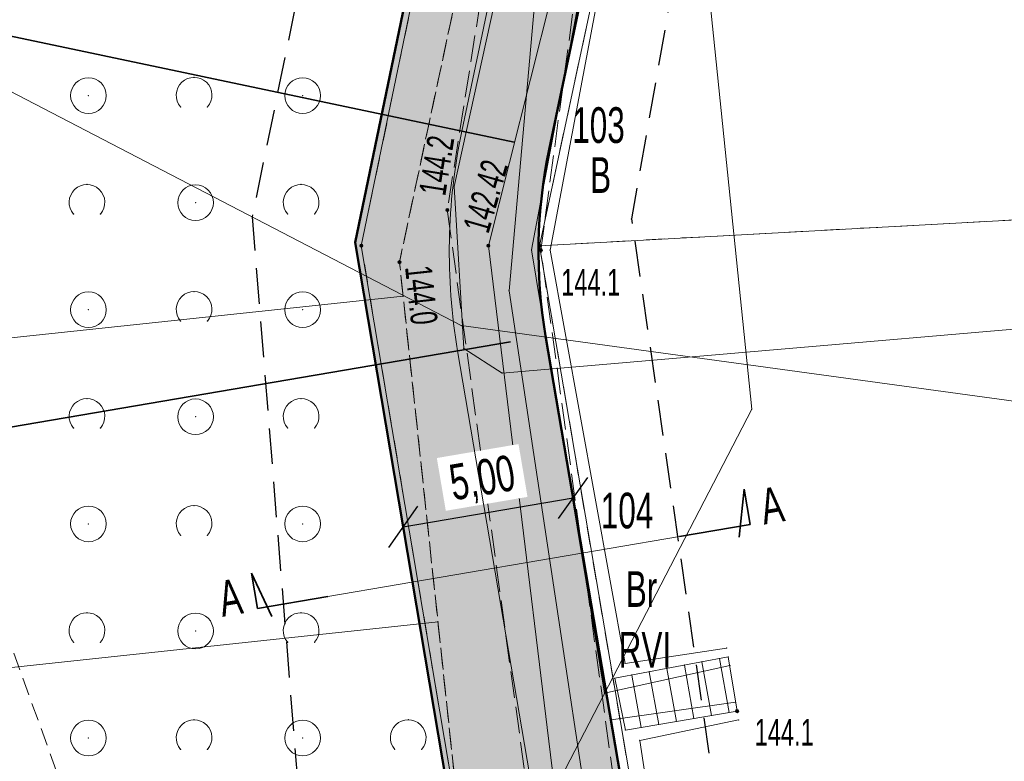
# Model space of a CAD drawing. Extents: x 6456700 to 6518119, y 5963420 to 5980059.
# Tile 212 of 256: x 6512472 to 6512499, y 5966257 to 5966278. Entities that reach past the tile are written whole.
import ezdxf
from ezdxf.enums import TextEntityAlignment as Align

# ---------------------------------------------------------------- set-up
doc = ezdxf.new("R2010")
doc.units = 0
doc.header["$MEASUREMENT"] = 0
for name, pattern in [('L_0_03', [1, 0.5, -0.5]), ('L_0_04', [1.5, 1, -0.5]), ('L_0_52', [1, 0.75, -0.25]), ('L_0_5A', [0.75, 0.5, -0.25])]:
    doc.linetypes.add(name, pattern=pattern)
doc.layers.get('0').update_dxf_attribs({"color": 2, "linetype": 'CONTINUOUS', "lineweight": 5})
doc.layers.get('Defpoints').update_dxf_attribs({"linetype": 'CONTINUOUS'})
for name, color, linetype, lineweight in [('000_Inne__niezydentyfikowane_', 7, 'CONTINUOUS', 18), ('18mm Kreska ciągła', 7, 'CONTINUOUS', 18), ('18mm Wymiarowanie i opisy', 7, 'CONTINUOUS', 18), ('203_punkt_graniczny', 7, 'CONTINUOUS', 18), ('209_oznaczenie_konturu_klasyfikacyjnego', 96, 'CONTINUOUS', 18), ('210_oznaczenie_konturu_uzytku_gruntowego', 96, 'CONTINUOUS', 18), ('211_numer_dzialki_ewidencyjnej', 7, 'CONTINUOUS', 18), ('218_kontur_uzytku_gruntowego', 96, 'L_0_03', 18), ('219_dzialka_ewidencyjna', 7, 'CONTINUOUS', 18), ('35mm Ciągła', 7, 'CONTINUOUS', 35), ('50mm Kreska ciągła', 7, 'CONTINUOUS', 50), ('9mm Kreska ciągła', 252, 'CONTINUOUS', 9), ('jezdnia', 7, 'CONTINUOUS', 18), ('ogrodzenie_trwale', 7, 'CONTINUOUS', 18), ('pikieta_naturalna', 7, 'CONTINUOUS', 18), ('pikieta_naturalna_Atr2', 7, 'CONTINUOUS', 18), ('przewod_elektroenergetyczny_niskiego_napiecia', 7, 'CONTINUOUS', 18), ('przewod_telekomunikacyjny_podziemny', 7, 'CONTINUOUS', 18), ('przewod_wodociagowy', 7, 'CONTINUOUS', 18), ('rzedna', 7, 'CONTINUOUS', 18), ('rzedna_Atr2', 7, 'CONTINUOUS', 18), ('schody_w_ciagu_komunikacyjnym', 7, 'CONTINUOUS', 18), ('sciana_oporowa__linia_', 7, 'CONTINUOUS', 18), ('skarpa_nieumocniona', 7, 'CONTINUOUS', 18), ('zadrzewienie__zakrzewienie', 7, 'CONTINUOUS', 18), ('Zakres', 7, 'CONTINUOUS', 18)]:
    doc.layers.add(name, color=color, linetype=linetype, lineweight=lineweight)
doc.styles.get("Standard").update_dxf_attribs({"font": 'txt', "width": 0.75})
doc.styles.add('Tekst w LOGO', font='GOTHIC.TTF', dxfattribs={"width": 0.7})
doc.styles.add('Znaczniki', font='GOTHIC.TTF', dxfattribs={"width": 0.7})
doc.dimstyles.new('1 do 500 mapa', dxfattribs={"dimscale": 0.4, "dimtxt": 2.5, "dimasz": 2.5, "dimexe": 1.25, "dimexo": 2, "dimgap": 0.825, "dimtad": 1, "dimzin": 0, "dimtxsty": 'Tekst w LOGO', "dimblk": 'OBLIQUE', "dimcen": 2.5, "dimclre": 253, "dimclrt": 256, "dimazin": 0, "dimtfac": 1, "dimtix": 1, "dimtmove": 1, "dimatfit": 3, "dimfxl": 1, "dimtfill": 1, "dimlwe": 9, "dimarcsym": 0})

# ---------------------------------------------------------------- blocks, each defined once
blk = doc.blocks.new('mdcp_nowa')
at = {"layer": '203_punkt_graniczny', "linetype": 'Continuous', "lineweight": 18, "true_color": 0x000000}
for points in [[(6495212.69, 5982722.575, 1), (6495212.69, 5982722.665, 1)], [(6495217.68, 5982722.575, 1), (6495217.68, 5982722.665, 1)]]:
    blk.add_hatch(color=18, dxfattribs=at).paths.add_polyline_path(points)
at = {"layer": 'pikieta_naturalna', "linetype": 'Continuous', "lineweight": 18, "true_color": 0x000000}
for points in [[(6495215.1, 5982723.575, 1), (6495215.1, 5982723.665, 1)], [(6495217.72, 5982722.455, 1), (6495217.72, 5982722.545, 1)], [(6495213.76, 5982722.115, 1), (6495213.76, 5982722.205, 1)], [(6495223.22, 5982709.535, 1), (6495223.22, 5982709.625, 1)]]:
    blk.add_hatch(color=18, dxfattribs=at).paths.add_polyline_path(points)
at = {"layer": 'rzedna', "linetype": 'Continuous', "lineweight": 18, "true_color": 0x000000}
blk.add_hatch(color=18, dxfattribs=at).paths.add_polyline_path([(6495216.25, 5982722.575, 1), (6495216.25, 5982722.665, 1)])
at = {"layer": '000_Inne__niezydentyfikowane_', "linetype": 'Continuous', "lineweight": 18, "flags": 128}
for points in [[(6495213.86, 5982721.21), (6495200.94, 5982719.83)], [(6495214.84, 5982712.08), (6495186.23, 5982709.02)]]:
    blk.add_lwpolyline(points, dxfattribs=at)
at = {"layer": '000_Inne__niezydentyfikowane_'}
for p in [(6495213.86, 5982721.21), (6495214.84, 5982712.08)]:
    blk.add_point(p, dxfattribs=at)
at = {"layer": '203_punkt_graniczny', "color": 7, "linetype": 'Continuous', "lineweight": 18}
for centre in [(6495212.69, 5982722.62), (6495217.68, 5982722.62)]:
    blk.add_circle(centre, 0.045, dxfattribs=at)
at = {"layer": '203_punkt_graniczny'}
for p in [(6495212.69, 5982722.62), (6495217.68, 5982722.62)]:
    blk.add_point(p, dxfattribs=at)
at = {"layer": '218_kontur_uzytku_gruntowego', "lineweight": 18, "flags": 128}
for points in [[(6495212.69, 5982722.62), (6495218.31, 5982749.71)], [(6495219.62, 5982731.64), (6495217.68, 5982722.62)], [(6495217.68, 5982722.62), (6495242.21, 5982723.95)], [(6495216.85, 5982697.94), (6495212.69, 5982722.62)], [(6495217.68, 5982722.62), (6495222.38, 5982695.01)]]:
    blk.add_lwpolyline(points, dxfattribs=at)
at = {"layer": '218_kontur_uzytku_gruntowego'}
for p in [(6495212.69, 5982722.62), (6495212.69, 5982722.62), (6495212.69, 5982722.62), (6495212.69, 5982722.62), (6495217.68, 5982722.62), (6495217.68, 5982722.62), (6495217.68, 5982722.62), (6495217.68, 5982722.62), (6495217.68, 5982722.62), (6495217.68, 5982722.62)]:
    blk.add_point(p, dxfattribs=at)
at = {"layer": '219_dzialka_ewidencyjna', "color": 3, "linetype": 'Continuous', "lineweight": 18, "flags": 128}
for points in [[(6495218.31, 5982749.71), (6495212.69, 5982722.62)], [(6495219.62, 5982731.64), (6495217.68, 5982722.62)], [(6495217.68, 5982722.62), (6495242.21, 5982723.95)], [(6495212.69, 5982722.62), (6495216.85, 5982697.94)], [(6495217.68, 5982722.62), (6495222.38, 5982695.01)]]:
    blk.add_lwpolyline(points, dxfattribs=at)
at = {"layer": '219_dzialka_ewidencyjna', "color": 3}
for p in [(6495212.69, 5982722.62), (6495212.69, 5982722.62), (6495217.68, 5982722.62), (6495217.68, 5982722.62), (6495217.68, 5982722.62)]:
    blk.add_point(p, dxfattribs=at)
at = {"layer": 'jezdnia', "color": 7, "linetype": 'L_0_52', "lineweight": 18, "flags": 128}
blk.add_lwpolyline([(6495195.83, 5982978.97), (6495200.77, 5982990.52), (6495203.76, 5983005.28), (6495200.35, 5983025.82), (6495193.24, 5983036.29), (6495189.14, 5983049.6), (6495185.12, 5983067.8), (6495183.17, 5983077.08), (6495178.19, 5983089.73), (6495174.64, 5983098.86), (6495168.43, 5983115.09), (6495161.55, 5983133.83), (6495154.76, 5983147.58), (6495144.33, 5983166.27), (6495135.54, 5983182.13), (6495131.43, 5983212.99), (6495131.68, 5983233.26), (6495131.46, 5983243.99), (6495128.32, 5983280.81), (6495127.29, 5983298.52), (6495124.19, 5983336.19), (6495123.5, 5983344), (6495121.28, 5983367.92), (6495119.64, 5983396.13), (6495116.73, 5983412.76), (6495117.19, 5983441.35), (6495116.43, 5983457.42), (6495115.48, 5983476.53), (6495115.11, 5983482.62), (6495112.3, 5983484.4), (6495091.45, 5983481.81), (6495091.37, 5983484.19), (6495109.96, 5983486.92), (6495113.25, 5983490.41), (6495113.24, 5983503.43), (6495112.69, 5983521.82), (6495113.13, 5983545.8), (6495113.51, 5983566.95), (6495116.02, 5983585), (6495118.4, 5983609.28), (6495123.42, 5983650.06), (6495131.2, 5983686.54), (6495140.07, 5983719.72), (6495146.41, 5983753.33), (6495149.05, 5983763.24), (6495154.18, 5983776.85), (6495160.67, 5983784.68), (6495175.29, 5983798.4), (6495197.26, 5983816.17), (6495217.4, 5983831.86), (6495238.65, 5983846.53), (6495263.72, 5983869.02), (6495276.39, 5983884.8), (6495285.32, 5983901), (6495289.2, 5983910.41), (6495292.89, 5983924.2), (6495294.78, 5983930.12), (6495299.2, 5983944.93), (6495304.61, 5983964.52), (6495307.5, 5983979.46), (6495307.59, 5983992.22), (6495306.46, 5984009.09), (6495305.69, 5984028.3), (6495305.67, 5984038.17), (6495300.99, 5984057.07), (6495297.28, 5984082.3), (6495291.79, 5984107.54), (6495288.36, 5984130.45), (6495280.64, 5984151.56), (6495274.64, 5984171.22), (6495270.98, 5984181.26), (6495273.99, 5984181.03), (6495276.87, 5984171.8), (6495283.5, 5984152.14), (6495291.35, 5984131.82), (6495294.78, 5984110.77), (6495299.68, 5984081.31), (6495303.27, 5984060.79), (6495332.62, 5984062.58), (6495350.78, 5984065.69), (6495352.73, 5984070.57), (6495357.63, 5984062.1), (6495352.37, 5984062.87), (6495334.16, 5984059.86), (6495303.89, 5984056.79), (6495307.64, 5984045.46), (6495309.06, 5984037.47), (6495310.62, 5984029.01), (6495312.95, 5983997.49), (6495310.44, 5983991.82), (6495310.09, 5983979.31), (6495307.08, 5983963.82), (6495301.68, 5983944.67), (6495295.97, 5983923.79), (6495292.77, 5983913.71), (6495290.13, 5983906.38), (6495284.32, 5983893.37), (6495278.05, 5983883.04), (6495264.46, 5983865.44), (6495239.09, 5983842.69), (6495219.23, 5983829.73), (6495216.93, 5983819.97), (6495223.58, 5983813.84), (6495228.16, 5983809.41), (6495224.21, 5983807.55), (6495214.94, 5983813.05), (6495207.87, 5983817.5), (6495201.24, 5983815.27), (6495178.34, 5983796.41), (6495165.6, 5983786.15), (6495159.73, 5983777.73), (6495154.77, 5983771.17), (6495151.16, 5983759.97), (6495150.26, 5983749.93), (6495142.6, 5983719.51), (6495134.42, 5983684.95), (6495127.4, 5983650.76), (6495120.08, 5983602.2), (6495117.42, 5983578.29), (6495115.94, 5983567.9), (6495115.38, 5983544.13), (6495115.07, 5983520.98), (6495115.65, 5983504.52), (6495116.24, 5983490.91), (6495120.25, 5983487.29), (6495126.33, 5983487.84), (6495143.65, 5983489.58), (6495144.46, 5983486.94), (6495127.88, 5983485.15), (6495121.64, 5983482.36), (6495118.37, 5983476.22), (6495119.55, 5983458.22), (6495119.45, 5983441.1), (6495120.18, 5983413.18), (6495121.99, 5983405.13), (6495126.07, 5983403.29), (6495130.48, 5983403.23), (6495129.73, 5983399.77), (6495124.35, 5983396.96), (6495123.73, 5983368.04), (6495126.63, 5983336.2), (6495129.59, 5983298.85), (6495131.1, 5983280.79), (6495133, 5983262.8), (6495134.25, 5983243.51), (6495134.8, 5983233.03), (6495133.67, 5983213.6), (6495138.07, 5983181.73), (6495146.27, 5983167.62), (6495157.18, 5983147.99), (6495163.68, 5983134.39), (6495170.96, 5983115.51), (6495175.46, 5983104.48), (6495181.17, 5983100.74), (6495199.93, 5983101.55), (6495199.17, 5983099.07), (6495182.34, 5983097.53), (6495180.35, 5983094.32), (6495185.39, 5983081.2), (6495192.07, 5983052.44), (6495195.58, 5983038.04), (6495198.53, 5983033.23), (6495203.76, 5983025.83), (6495206.13, 5983003.89), (6495202.54, 5982989.27), (6495201.18, 5982984.38), (6495199.22, 5982977.33), (6495199.31, 5982965.37), (6495200.17, 5982948.62), (6495203.01, 5982926.24), (6495205.43, 5982907.13), (6495210.02, 5982873.53), (6495214.31, 5982847.66), (6495217.75, 5982836.69), (6495222.16, 5982822), (6495228.36, 5982806.97), (6495230.37, 5982804.25), (6495235.28, 5982800.03), (6495240.12, 5982797.03), (6495226.36, 5982801.25), (6495225.42, 5982799.59), (6495224.16, 5982791.52), (6495222.71, 5982778.54), (6495222.21, 5982760.62), (6495221.26, 5982748.78), (6495217.72, 5982722.5), (6495220.89, 5982699.43), (6495222.63, 5982688.01), (6495226.82, 5982681.43), (6495232.44, 5982678.09), (6495238.57, 5982677.74), (6495238.58, 5982674.2), (6495234.94, 5982674.18), (6495222.7, 5982675.95), (6495211.13, 5982675.67), (6495203.44, 5982672.24), (6495190.56, 5982660.85), (6495183.64, 5982651.87), (6495180.18, 5982645.51), (6495176.56, 5982638.14), (6495173.06, 5982629.9), (6495169.79, 5982622.28), (6495168.95, 5982621.1), (6495167.1, 5982622.09), (6495169.54, 5982629.99), (6495175.88, 5982643.52), (6495181.21, 5982652.88), (6495188.25, 5982661.9), (6495200.25, 5982673.34), (6495211.64, 5982680.53), (6495218.14, 5982692.06), (6495218.39, 5982699.72), (6495215.1, 5982723.62), (6495216.08, 5982729.8), (6495218.41, 5982743.49), (6495220.09, 5982761.04), (6495220.41, 5982779.3), (6495221.74, 5982791.03), (6495222.5, 5982799.07), (6495220.92, 5982803.86), (6495210.51, 5982812.59), (6495206.38, 5982817.94), (6495202.5, 5982823.86), (6495197.41, 5982834.99), (6495191.07, 5982840.79), (6495178.96, 5982851.25), (6495180.72, 5982852.83), (6495192.33, 5982842.82), (6495193.9, 5982841.49), (6495196.29, 5982839.47), (6495200.7, 5982838.43), (6495206.86, 5982825.62), (6495210.11, 5982820.87), (6495214.26, 5982814.71), (6495221.36, 5982809.09), (6495224.36, 5982806.84), (6495223.38, 5982810.9), (6495218.5, 5982823.84), (6495214.57, 5982836.22), (6495211.53, 5982847.15), (6495206.8, 5982872.08), (6495202.64, 5982906.51), (6495199.04, 5982926.21), (6495196.67, 5982948.55), (6495195.68, 5982964.58)], close=True, dxfattribs=at)
at = {"layer": 'jezdnia'}
for p in [(6495215.1, 5982723.62), (6495217.72, 5982722.5)]:
    blk.add_point(p, dxfattribs=at)
at = {"layer": 'ogrodzenie_trwale'}
blk.add_point((6495217.72, 5982722.5), dxfattribs=at)
at = {"layer": 'pikieta_naturalna', "color": 7, "linetype": 'Continuous', "lineweight": 18}
for centre in [(6495215.1, 5982723.62), (6495217.72, 5982722.5), (6495213.76, 5982722.16), (6495223.22, 5982709.58)]:
    blk.add_circle(centre, 0.045, dxfattribs=at)
at = {"layer": 'pikieta_naturalna'}
for p in [(6495215.1, 5982723.62), (6495217.72, 5982722.5), (6495213.76, 5982722.16), (6495223.22, 5982709.58)]:
    blk.add_point(p, dxfattribs=at)
at = {"layer": 'przewod_elektroenergetyczny_niskiego_napiecia', "color": 1, "linetype": 'Continuous', "lineweight": 18, "flags": 128}
for points in [[(6495223.63, 5982718.04), (6495219.14, 5982761.8)], [(6495203.13, 5982678.47), (6495223.63, 5982718.04)]]:
    blk.add_lwpolyline(points, dxfattribs=at)
at = {"layer": 'przewod_elektroenergetyczny_niskiego_napiecia'}
blk.add_point((6495223.63, 5982718.04), dxfattribs=at)
blk.add_point((6495223.63, 5982718.04), dxfattribs=at)
at = {"layer": 'przewod_elektroenergetyczny_niskiego_napiecia', "color": 1}
blk.add_point((6495223.63, 5982718.04), dxfattribs=at)
blk.add_point((6495223.63, 5982718.04), dxfattribs=at)
at = {"layer": 'przewod_telekomunikacyjny_podziemny', "color": 30, "linetype": 'Continuous', "lineweight": 18, "flags": 128}
for points in [[(6495220.81, 5982801.32), (6495222.47, 5982799.87), (6495220.83, 5982781.87), (6495219.79, 5982758.53), (6495219.29, 5982750.17), (6495218.43, 5982738.54), (6495215.29, 5982724.28), (6495215.56, 5982719.74), (6495216.64, 5982719.05), (6495239.23, 5982720.99), (6495243.34, 5982715.03), (6495239.55, 5982710.53)], [(6495227.92, 5982680.88), (6495225.72, 5982683.55), (6495222.73, 5982689.6), (6495220.39, 5982697.74), (6495216.83, 5982721.36), (6495217.73, 5982731.49), (6495220.33, 5982746.55), (6495221.13, 5982764.75), (6495223.07, 5982800.31), (6495220.81, 5982801.32)]]:
    blk.add_lwpolyline(points, dxfattribs=at)
at = {"layer": 'przewod_telekomunikacyjny_podziemny'}
for p in [(6495215.29, 5982724.28), (6495216.83, 5982721.36), (6495215.56, 5982719.74), (6495216.64, 5982719.05)]:
    blk.add_point(p, dxfattribs=at)
at = {"layer": 'przewod_wodociagowy', "color": 5, "linetype": 'Continuous', "lineweight": 18, "flags": 128}
for points in [[(6495221.38, 5982677.4), (6495221.38, 5982677.65), (6495218.75, 5982702.14), (6495216.25, 5982722.62), (6495220.37, 5982738.97), (6495221.1, 5982757), (6495223.17, 5982787.77), (6495226.76, 5982805.45)], [(6495199.71, 5982728.58), (6495215.49, 5982720.38), (6495247.68, 5982715.98)]]:
    blk.add_lwpolyline(points, dxfattribs=at)
at = {"layer": 'przewod_wodociagowy'}
for p in [(6495216.25, 5982722.62), (6495215.49, 5982720.38)]:
    blk.add_point(p, dxfattribs=at)
at = {"layer": 'rzedna', "color": 7, "linetype": 'Continuous', "lineweight": 18}
blk.add_circle((6495216.25, 5982722.62), 0.045, dxfattribs=at)
at = {"layer": 'rzedna'}
blk.add_point((6495216.25, 5982722.62), dxfattribs=at)
at = {"layer": 'schody_w_ciagu_komunikacyjnym', "color": 7, "linetype": 'Continuous', "lineweight": 18, "flags": 128}
blk.add_lwpolyline([(6495219.79, 5982710.5), (6495222.97, 5982711.1), (6495223.22, 5982709.58), (6495220.09, 5982709.05)], close=True, dxfattribs=at)
for points in [[(6495222.232, 5982710.961), (6495222.504, 5982709.459)], [(6495222.723, 5982711.053), (6495222.997, 5982709.542)], [(6495220.758, 5982710.683), (6495221.025, 5982709.208)], [(6495221.249, 5982710.775), (6495221.518, 5982709.292)], [(6495221.741, 5982710.868), (6495222.011, 5982709.375)], [(6495220.266, 5982710.59), (6495220.532, 5982709.125)]]:
    blk.add_lwpolyline(points, dxfattribs=at)
at = {"layer": 'schody_w_ciagu_komunikacyjnym'}
for p in [(6495222.232, 5982710.961), (6495222.723, 5982711.053), (6495222.97, 5982711.1), (6495220.758, 5982710.683), (6495221.249, 5982710.775), (6495221.741, 5982710.868), (6495219.79, 5982710.5), (6495220.266, 5982710.59), (6495223.22, 5982709.58), (6495222.011, 5982709.375), (6495222.504, 5982709.459), (6495222.997, 5982709.542), (6495220.09, 5982709.05), (6495220.532, 5982709.125), (6495221.025, 5982709.208), (6495221.518, 5982709.292)]:
    blk.add_point(p, dxfattribs=at)
at = {"layer": 'sciana_oporowa__linia_', "color": 7, "linetype": 'Continuous', "lineweight": 18, "flags": 128}
for points in [[(6495223.016, 5982710.854), (6495219.501, 5982710.083), (6495217.462, 5982722.502), (6495220.734, 5982739.787)], [(6495222.924, 5982711.346), (6495220.079, 5982710.917), (6495217.978, 5982722.498), (6495221.226, 5982739.694)], [(6495222.083, 5982694.941), (6495219.688, 5982709.339), (6495223.178, 5982709.827)], [(6495222.577, 5982695.019), (6495220.492, 5982708.761), (6495223.262, 5982709.333)]]:
    blk.add_lwpolyline(points, dxfattribs=at)
at = {"layer": 'sciana_oporowa__linia_'}
for p in [(6495217.462, 5982722.502), (6495217.978, 5982722.498), (6495222.924, 5982711.346), (6495220.079, 5982710.917), (6495223.016, 5982710.854), (6495219.501, 5982710.083), (6495223.178, 5982709.827), (6495219.688, 5982709.339), (6495223.262, 5982709.333), (6495220.492, 5982708.761)]:
    blk.add_point(p, dxfattribs=at)
at = {"layer": 'skarpa_nieumocniona', "color": 7, "linetype": 'L_0_5A', "lineweight": 18, "flags": 128}
blk.add_lwpolyline([(6495164.9, 5982649.94), (6495163.09, 5982656.15), (6495163.22, 5982669.76), (6495188.38, 5982689.5), (6495186.2, 5982708.84), (6495198.1, 5982771.69), (6495189.71, 5982797.13), (6495190.11, 5982813.04), (6495182.48, 5982827.31), (6495178.96, 5982851.25), (6495191.07, 5982840.79), (6495191.62, 5982834.85), (6495199.04, 5982823.27), (6495211.41, 5982810.19), (6495217.82, 5982801.43), (6495220.68, 5982793.48), (6495219.14, 5982761.8), (6495218.03, 5982751.42), (6495216.68, 5982735.87), (6495213.76, 5982722.16), (6495216.69, 5982694.74), (6495210.67, 5982683.55), (6495198.18, 5982673.88), (6495187.65, 5982663.43), (6495180.03, 5982652.28), (6495172.14, 5982641.91), (6495170.9, 5982640.23)], close=True, dxfattribs=at)
at = {"layer": 'skarpa_nieumocniona'}
blk.add_point((6495213.76, 5982722.16), dxfattribs=at)
blk.add_point((6495213.76, 5982722.16), dxfattribs=at)
at = {"layer": 'zadrzewienie__zakrzewienie', "color": 7, "linetype": 'L_0_5A', "lineweight": 18, "flags": 128}
blk.add_lwpolyline([(6495208.22, 5982696.63), (6495198.36, 5982723.92), (6495199.6, 5982754.85), (6495198.1, 5982771.69), (6495189.71, 5982797.13), (6495190.11, 5982813.04), (6495182.48, 5982827.31), (6495178.96, 5982851.25), (6495191.07, 5982840.79), (6495191.62, 5982834.85), (6495199.04, 5982823.27), (6495211.41, 5982810.19), (6495217.82, 5982801.43), (6495220.68, 5982793.48), (6495219.14, 5982761.8), (6495218.03, 5982751.42), (6495216.68, 5982735.87), (6495213.76, 5982722.16), (6495216.69, 5982694.74)], close=True, dxfattribs=at)
at = {"layer": 'zadrzewienie__zakrzewienie', "color": 7, "linetype": 'Continuous', "lineweight": 18}
for centre in [(6495205.046, 5982726.826), (6495211.046, 5982726.826), (6495208.046, 5982723.826), (6495205.046, 5982720.826), (6495211.046, 5982720.826), (6495208.046, 5982717.826), (6495205.046, 5982714.826), (6495211.046, 5982714.826), (6495208.046, 5982711.826), (6495205.046, 5982708.826), (6495211.046, 5982708.826)]:
    blk.add_circle(centre, 0.5, dxfattribs=at)
for centre in [(6495208.004, 5982726.837), (6495205.004, 5982723.837), (6495211.004, 5982723.837), (6495208.004, 5982720.837), (6495205.004, 5982717.837), (6495211.004, 5982717.837), (6495208.004, 5982714.837), (6495205.004, 5982711.837), (6495211.004, 5982711.837), (6495208.004, 5982708.837), (6495214.004, 5982708.837)]:
    blk.add_arc(centre, 0.5, 318.85, 221.162, dxfattribs=at)
at = {"layer": 'zadrzewienie__zakrzewienie'}
for p in [(6495208.004, 5982727.337), (6495205.046, 5982726.826), (6495211.046, 5982726.826), (6495207.628, 5982726.508), (6495208.38, 5982726.508), (6495205.004, 5982724.337), (6495211.004, 5982724.337), (6495208.046, 5982723.826), (6495204.628, 5982723.508), (6495205.38, 5982723.508), (6495210.628, 5982723.508), (6495211.38, 5982723.508), (6495213.76, 5982722.16), (6495208.004, 5982721.337), (6495205.046, 5982720.826), (6495211.046, 5982720.826), (6495207.628, 5982720.508), (6495208.38, 5982720.508), (6495205.004, 5982718.337), (6495211.004, 5982718.337), (6495208.046, 5982717.826), (6495204.628, 5982717.508), (6495205.38, 5982717.508), (6495210.628, 5982717.508), (6495211.38, 5982717.508), (6495208.004, 5982715.337), (6495205.046, 5982714.826), (6495211.046, 5982714.826), (6495207.628, 5982714.508), (6495208.38, 5982714.508), (6495205.004, 5982712.337), (6495211.004, 5982712.337), (6495208.046, 5982711.826), (6495204.628, 5982711.508), (6495205.38, 5982711.508), (6495210.628, 5982711.508), (6495211.38, 5982711.508), (6495208.004, 5982709.337), (6495214.004, 5982709.337), (6495205.046, 5982708.826), (6495211.046, 5982708.826), (6495207.628, 5982708.508), (6495208.38, 5982708.508), (6495213.628, 5982708.508), (6495214.38, 5982708.508)]:
    blk.add_point(p, dxfattribs=at)
at = {"layer": 'Zakres', "linetype": 'L_0_04', "lineweight": 25, "flags": 128}
blk.add_lwpolyline([(6495113.77, 5985050.22), (6495121.12, 5984877.07), (6495125.76, 5984757.87), (6495129.89, 5984649.81), (6495141.08, 5984611.3), (6495145.77, 5984544.53), (6495147.36, 5984487.27), (6495157.22, 5984392.07), (6495162.95, 5984387.45), (6495180.24, 5984384.16), (6495229.5, 5984386.61), (6495251.65, 5984373.41), (6495258.77, 5984357.12), (6495255.44, 5984330.44), (6495250.77, 5984304.39), (6495252.21, 5984282.78), (6495255.46, 5984256.45), (6495254.94, 5984238.25), (6495266.4, 5984211), (6495277.24, 5984182.33), (6495294.2, 5984133.19), (6495300.94, 5984095.37), (6495313.24, 5984037.69), (6495317.44, 5983978.18), (6495300.35, 5983922.18), (6495282.35, 5983883.38), (6495266.21, 5983862.23), (6495242.03, 5983839.67), (6495211.11, 5983816.86), (6495158.26, 5983772.66), (6495130.6, 5983651.16), (6495116.31, 5983543.43), (6495129.51, 5983346.73), (6495134.58, 5983264.71), (6495139.64, 5983186.97), (6495193.25, 5983077.94), (6495199.2, 5983041.97), (6495206.23, 5983026), (6495208.96, 5983004.88), (6495202.27, 5982979.48), (6495202.42, 5982950.13), (6495209.35, 5982897.38), (6495215.97, 5982850.34), (6495228.6, 5982809.97), (6495226.85, 5982778.82), (6495225.04, 5982750.56), (6495220.26, 5982723.37), (6495226.54, 5982679.97), (6495206.06, 5982669.48), (6495192.68, 5982657.71), (6495184.57, 5982648.65), (6495174.78, 5982624.58), (6495164.23, 5982604.61), (6495150.7, 5982588.3), (6495137.69, 5982582.43), (6495118.26, 5982573.75), (6495100.35, 5982558.42), (6495090.36, 5982544.99), (6495075.87, 5982519.06), (6495060.83, 5982499.68), (6495049.41, 5982485.49), (6495035.07, 5982459.7), (6495006.7, 5982406.64), (6494980.89, 5982351.84), (6494944.35, 5982293.29), (6494925.72, 5982250.11), (6494905.2, 5982190.37), (6494898.43, 5982153.5), (6494879.51, 5982063.89), (6494864.14, 5981992.66), (6494816.93, 5981768.61), (6494777.79, 5981577.7), (6494739.84, 5981394.72), (6494718.65, 5981297.89), (6494716.45, 5981237.31), (6494738.62, 5981208.21), (6494776.48, 5981173.06), (6494817.16, 5981137.44), (6494847.63, 5981109.8), (6494877.39, 5981077.08), (6494912.75, 5981030.55), (6494916.06, 5981014.71), (6494903.86, 5980957.01), (6494916.13, 5980953.51), (6494892.32, 5980927.59), (6494850.7, 5980858.8), (6494806.81, 5980779.89), (6494785.1, 5980753.49), (6494715.22, 5980723.29), (6494679.96, 5980686.78), (6494651.35, 5980651.29), (6494549.14, 5980683.24), (6494511.84, 5980659.66), (6494443.61, 5980630.33), (6494428.78, 5980598.6), (6494431.58, 5980579.46), (6494420.56, 5980549.76), (6494416.45, 5980528.2), (6494403.86, 5980507.16), (6494388.89, 5980482.96), (6494365.32, 5980407.99), (6494335.67, 5980315.15), (6494332.29, 5980297.41), (6494335.1, 5980278.18), (6494347.25, 5980254.84), (6494336.79, 5980250.09), (6494300.04, 5980271.34), (6494320.8, 5980301.43), (6494336.81, 5980349.17), (6494344.85, 5980380.92), (6494360.85, 5980437.13), (6494374.18, 5980476.38), (6494386.14, 5980498.84), (6494403.02, 5980528.52), (6494411.33, 5980563.19), (6494420.84, 5980586.25), (6494420.25, 5980601.11), (6494434.95, 5980635.94), (6494446.75, 5980644.99), (6494465.77, 5980647.27), (6494513.02, 5980669.46), (6494507.85, 5980679.68), (6494547.89, 5980705.83), (6494570.06, 5980691.34), (6494636.17, 5980669.05), (6494706.14, 5980756.86), (6494742.78, 5980772.58), (6494798.53, 5980814.27), (6494826.12, 5980867.97), (6494849.57, 5980908.6), (6494845.35, 5980942.01), (6494853.94, 5980970.83), (6494891.08, 5980960.54), (6494890.11, 5980965.73), (6494903.94, 5981025.69), (6494869.98, 5981070.3), (6494770.97, 5981160.58), (6494728.18, 5981200.64), (6494706.13, 5981229.56), (6494707.94, 5981299.75), (6494728.84, 5981398.1), (6494767.06, 5981580.19), (6494806.17, 5981770.55), (6494854.36, 5981994.76), (6494869.73, 5982065.97), (6494888.61, 5982155.44), (6494891.67, 5982173.95), (6494895.82, 5982197.45), (6494916.38, 5982253.72), (6494935.47, 5982297.95), (6494954.97, 5982331.67), (6494972.09, 5982356.64), (6494997.76, 5982411.14), (6495026.29, 5982464.48), (6495041.09, 5982491.09), (6495052.99, 5982505.88), (6495067.51, 5982524.6), (6495081.94, 5982550.43), (6495092.99, 5982565.28), (6495112.86, 5982582.29), (6495133.59, 5982591.55), (6495144.48, 5982596.46), (6495155.87, 5982610.19), (6495165.7, 5982628.8), (6495175.96, 5982654.03), (6495185.62, 5982664.83), (6495200.4, 5982677.82), (6495212.49, 5982688.04), (6495209.64, 5982723.43), (6495215.22, 5982750.57), (6495216.87, 5982779.54), (6495218.31, 5982809.31), (6495206.86, 5982847.92), (6495199.44, 5982894.74), (6495192.11, 5982948.71), (6495190.16, 5982979.24), (6495183.47, 5983075.16), (6495129.79, 5983184.34), (6495124.6, 5983264.07), (6495119.53, 5983346.09), (6495106.27, 5983543.75), (6495120.74, 5983652.9), (6495148.75, 5983779.42), (6495204.15, 5983826.04), (6495273.41, 5983889.36), (6495288.53, 5983927.42), (6495300.83, 5983964.69), (6495303.91, 5983980.14), (6495301.32, 5984039.55), (6495291.1, 5984093.63), (6495284.5, 5984130.67), (6495267.84, 5984178.93), (6495257.12, 5984207.3), (6495244.96, 5984236.19), (6495244.79, 5984255.42), (6495242.25, 5984281.97), (6495240.71, 5984304.95), (6495245.55, 5984331.94), (6495248.51, 5984355.64), (6495243.77, 5984366.47), (6495226.98, 5984376.47), (6495179.54, 5984374.12), (6495158.61, 5984378.09), (6495147.7, 5984386.91), (6495137.38, 5984486.61), (6495135.78, 5984544.04), (6495131.18, 5984609.54), (6495119.95, 5984648.2), (6495115.76, 5984757.49), (6495111.12, 5984876.67), (6495103.73, 5985050.93), (6495109.36, 5985081.73), (6495120.41, 5985085.88)], close=True, dxfattribs=at)
at = {"layer": 'Zakres'}
for p in [(6495209.64, 5982723.43), (6495220.26, 5982723.37)]:
    blk.add_point(p, dxfattribs=at)
at = {"layer": '209_oznaczenie_konturu_klasyfikacyjnego', "lineweight": 20, "width": 0.66}
blk.add_text('RVI', height=1, dxfattribs=at).set_placement((6495219.9, 5982711.8), align=Align.TOP_LEFT)
at = {"layer": '210_oznaczenie_konturu_uzytku_gruntowego', "lineweight": 20, "width": 0.66}
for s, p in [('B', (6495219.1, 5982725.1)), ('Br', (6495220.1, 5982713.5))]:
    blk.add_text(s, height=1, dxfattribs=at).set_placement(p, align=Align.TOP_LEFT)
at = {"layer": '211_numer_dzialki_ewidencyjnej', "color": 7, "lineweight": 20, "width": 0.66}
for s, p in [('103', (6495218.6, 5982726.5)), ('104', (6495219.4, 5982715.7))]:
    blk.add_text(s, height=1, dxfattribs=at).set_placement(p, align=Align.TOP_LEFT)
at = {"layer": 'pikieta_naturalna_Atr2', "color": 7, "lineweight": 15, "width": 0.66}
for s, rotation, p in [('144.2', 81, (6495214.3, 5982724.11)), ('144.0', 276.1, (6495214.66, 5982722.1))]:
    blk.add_text(s, height=0.75, rotation=rotation, dxfattribs=at).set_placement(p, align=Align.TOP_LEFT)
for p in [(6495218.29, 5982721.97), (6495223.71, 5982709.36)]:
    blk.add_text('144.1', height=0.75, dxfattribs=at).set_placement(p, align=Align.TOP_LEFT)
at = {"layer": 'rzedna_Atr2', "color": 7, "lineweight": 15, "width": 0.66}
blk.add_text('142.42', height=0.75, rotation=74, dxfattribs=at).set_placement((6495215.529, 5982723.137), align=Align.TOP_LEFT)
blk = doc.blocks.new('_Oblique')
at = {"layer": '9mm Kreska ciągła', "color": 0, "lineweight": -2}
blk.add_line((-0.5, -0.5), (0.5, 0.5), dxfattribs=at)
blk = doc.blocks.new('*D110')
at = {"layer": '18mm Wymiarowanie i opisy', "color": 253, "lineweight": 9, "transparency": 16777216}
for p, q in [((6512487.48, 5966264.16), (6512487.329, 5966265.047)), ((6512482.713, 5966263.349), (6512482.562, 5966264.236))]:
    blk.add_line(p, q, dxfattribs=at)
at = {"layer": '18mm Wymiarowanie i opisy', "color": 0, "lineweight": -2, "transparency": 16777216}
blk.add_line((6512482.646, 5966263.743), (6512487.412, 5966264.554), dxfattribs=at)
at = {"layer": 'Defpoints', "color": 0, "transparency": 16777216}
for p in [(6512487.412, 5966264.554), (6512487.675, 5966263.011), (6512482.909, 5966262.2)]:
    blk.add_point(p, dxfattribs=at)
at = {"layer": '18mm Wymiarowanie i opisy', "color": 0, "lineweight": -2, "transparency": 16777216}
for p, rotation in [((6512487.412, 5966264.554), 9.660751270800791), ((6512482.646, 5966263.743), 189.6607512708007)]:
    blk.add_blockref('_Oblique', p, dxfattribs=dict(at, rotation=rotation))
at = {"layer": '18mm Wymiarowanie i opisy', "transparency": 16777216, "insert": (6512484.878, 5966265.037), "char_height": 1, "attachment_point": 5, "rotation": 9.6608, "style": 'Tekst w LOGO', "bg_fill": 3, "box_fill_scale": 1.25, "bg_fill_color": 257, "bg_fill_transparency": 0}
blk.add_mtext('5,00', dxfattribs=at)

msp = doc.modelspace()

# ---------------------------------------------------------------- block references
at = {"linetype": 'ByBlock'}
msp.add_blockref('mdcp_nowa', (17268.786, -16450.998), dxfattribs=at)

# ---------------------------------------------------------------- next in the draw order: hatches: boundary and pattern name
at = {"layer": '9mm Kreska ciągła'}
h = msp.add_hatch(dxfattribs=at)
h.set_pattern_fill('SAND_AND_LIME', color=4, scale=0.1)
h.set_pattern_definition([(37.5, (6512163.41104, 5965706.02106), (-0.006803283, 0.208096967), [0, -0.16416, 0, -0.1836, 0, -0.1755]), (7.5, (6512163.41104, 5965706.02106), (0.19113588, 0.30479178), [0, -0.08856, 0, -0.14796, 0, -0.0567]), (-32.5, (6512163.2782, 5965706.02106), (0.33632732, 0.00061118), [0, -0.054, 0, -0.1944, 0, -0.2538]), (-42.5, (6512163.2782, 5965706.02106), (0.32466167, 0.09478896), [0, -0.027, 0, -0.12744, 0, -0.1458])])
edge = h.paths.add_edge_path()
edge.add_line((6512494.454, 5966351.121), (6512492.815, 5966327.914))
edge.add_arc((6512641.445, 5966317.419), 149, 175.96099, 178.25385)
edge.add_line((6512492.514, 5966321.96), (6512491.933, 5966302.891))
edge.add_arc((6512440.957, 5966304.445), 51, 348.133, 358.2538, ccw=False)
edge.add_line((6512490.867, 5966293.957), (6512486.741, 5966274.321))
edge.add_arc((6512500.441, 5966271.442), 14, 168.133, 189.6608)
edge.add_line((6512486.64, 5966269.093), (6512490.395, 5966247.035))
edge.add_line((6512490.395, 5966247.035), (6512490.607, 5966245.791))
edge.add_arc((6512474.833, 5966243.106), 16, 357.4133, 369.6608, ccw=False)
edge.add_line((6512490.817, 5966242.384), (6512490.724, 5966240.322))
edge.add_arc((6512474.74, 5966241.044), 16, 304.6947, 357.4133, ccw=False)
edge.add_line((6512483.848, 5966227.889), (6512479.157, 5966224.642))
edge.add_arc((6512563.968, 5966102.134), 149, 124.69475, 128.17467)
edge.add_line((6512471.877, 5966219.268), (6512459.798, 5966209.771))
edge.add_arc((6512468.451, 5966198.766), 14, 128.1747, 146.5283)
edge.add_line((6512456.773, 5966206.487), (6512454.137, 5966202.499))
edge.add_arc((6512536.718, 5966147.898), 99, 146.52826, 150.19331)
edge.add_line((6512450.815, 5966197.109), (6512447.264, 5966190.909))
edge.add_arc((6512533.167, 5966141.699), 99, 150.19331, 155.56334)
edge.add_line((6512443.035, 5966182.654), (6512432.867, 5966160.275))
edge.add_arc((6512409.196, 5966171.031), 26, 321.1758, 335.5633, ccw=False)
edge.add_line((6512429.452, 5966154.731), (6512421.621, 5966145))
edge.add_arc((6512409.156, 5966155.031), 16, 309.5931, 321.1758, ccw=False)
edge.add_line((6512419.353, 5966142.701), (6512410.592, 5966135.455))
edge.add_arc((6512400.395, 5966147.785), 16, 291.7201, 309.5931, ccw=False)
edge.add_line((6512406.316, 5966132.921), (6512399.28, 5966130.118))
edge.add_arc((6512417.414, 5966084.597), 49, 111.7201, 118.6787)
edge.add_line((6512393.899, 5966127.586), (6512378.766, 5966119.308))
edge.add_arc((6512390.283, 5966098.252), 24, 118.6787, 130.9764)
edge.add_line((6512374.545, 5966116.372), (6512369.458, 5966111.954))
edge.add_arc((6512385.196, 5966093.834), 24, 130.9764, 144.2474)
edge.add_line((6512365.719, 5966107.857), (6512360.498, 5966100.604))
edge.add_arc((6512392.148, 5966077.817), 39, 144.2474, 151.7186)
edge.add_line((6512357.804, 5966096.296), (6512346.179, 5966074.69))
edge.add_arc((6512310.073, 5966094.116), 41, 323.54, 331.7186, ccw=False)
edge.add_line((6512343.048, 5966069.751), (6512332.977, 5966056.12))
edge.add_arc((6512291.959, 5966086.427), 51, 314.8687, 323.54, ccw=False)
edge.add_line((6512327.939, 5966050.283), (6512325.436, 5966047.791))
edge.add_arc((6512381.169, 5965991.802), 79, 134.86874, 142.03498)
edge.add_line((6512318.887, 5966040.401), (6512317.812, 5966039.024))
edge.add_arc((6512348.559, 5966015.032), 39, 142.035, 151.9019)
edge.add_line((6512314.155, 5966033.4), (6512307.014, 5966020.024))
edge.add_arc((6512085.596, 5966138.241), 251, 330.1315, 331.90193, ccw=False)
edge.add_line((6512303.256, 5966013.24), (6512293.172, 5965995.681))
edge.add_arc((6512509.097, 5965871.676), 249, 150.1315, 153.31422)
edge.add_line((6512286.62, 5965983.501), (6512270.802, 5965952.031))
edge.add_arc((6512493.279, 5965840.205), 249, 153.31422, 155.41165)
edge.add_line((6512266.858, 5965943.813), (6512249.846, 5965906.636))
edge.add_arc((6512203.471, 5965927.857), 51, 325.4005, 335.4117, ccw=False)
edge.add_line((6512245.451, 5965898.897), (6512232.463, 5965880.07))
edge.add_arc((6512313.954, 5965823.854), 99, 145.40047, 150.15364)
edge.add_line((6512228.085, 5965873.124), (6512213.877, 5965848.362))
edge.add_arc((6512299.746, 5965799.092), 99, 150.15364, 156.12969)
edge.add_line((6512209.214, 5965839.154), (6512198.858, 5965815.752))
edge.add_arc((6512518.006, 5965674.523), 349, 156.12969, 156.8073)
edge.add_line((6512197.211, 5965811.968), (6512194.929, 5965806.643))
edge.add_arc((6512331.888, 5965747.963), 149, 156.8073, 160.58951)
edge.add_line((6512191.357, 5965797.481), (6512178.615, 5965761.319))
edge.add_arc((6511941.881, 5965844.735), 251, 339.22463, 340.58951, ccw=False)
edge.add_line((6512176.561, 5965755.704), (6512169.456, 5965736.976))
edge.add_arc((6512195.168, 5965727.222), 27.5, 159.2246, 216.7393)
edge.add_line((6512173.13, 5965710.772), (6512174.444, 5965709.012))
edge.add_line((6512174.444, 5965709.012), (6512170.437, 5965706.021))
edge.add_line((6512170.437, 5965706.021), (6512164.212, 5965719.71))
edge.add_arc((6512161.212, 5965719.741), 3, 359.4073, 370.8714)
edge.add_arc((6512205.039, 5965728.159), 41.628, 165.2606, 190.8714, ccw=False)
edge.add_line((6512164.781, 5965738.75), (6512171.886, 5965757.477))
edge.add_arc((6511941.881, 5965844.735), 246, 339.22463, 340.58951)
edge.add_line((6512173.899, 5965762.981), (6512186.641, 5965799.143))
edge.add_arc((6512331.888, 5965747.963), 154, 156.8073, 160.58951, ccw=False)
edge.add_line((6512190.333, 5965808.612), (6512192.615, 5965813.937))
edge.add_arc((6512518.006, 5965674.523), 354, 156.12969, 156.8073, ccw=False)
edge.add_line((6512194.286, 5965817.775), (6512204.642, 5965841.178))
edge.add_arc((6512299.746, 5965799.092), 104, 150.15364, 156.12969, ccw=False)
edge.add_line((6512209.541, 5965850.851), (6512223.749, 5965875.613))
edge.add_arc((6512313.954, 5965823.854), 104, 145.40047, 150.15364, ccw=False)
edge.add_line((6512228.348, 5965882.91), (6512241.335, 5965901.737))
edge.add_arc((6512203.471, 5965927.857), 46, 325.4005, 335.4117)
edge.add_line((6512245.3, 5965908.717), (6512262.312, 5965945.894))
edge.add_arc((6512493.279, 5965840.205), 254, 153.31422, 155.41165, ccw=False)
edge.add_line((6512266.334, 5965954.276), (6512282.153, 5965985.747))
edge.add_arc((6512509.097, 5965871.676), 254, 150.1315, 153.31422, ccw=False)
edge.add_line((6512288.836, 5965998.171), (6512298.92, 5966015.73))
edge.add_arc((6512085.596, 5966138.241), 246, 330.1315, 331.90193)
edge.add_line((6512302.603, 5966022.379), (6512309.745, 5966035.755))
edge.add_arc((6512348.559, 5966015.032), 44, 142.035, 151.9019, ccw=False)
edge.add_line((6512313.87, 5966042.1), (6512314.945, 5966043.477))
edge.add_arc((6512381.169, 5965991.802), 84, 134.86874, 142.03498, ccw=False)
edge.add_line((6512321.909, 5966051.335), (6512324.411, 5966053.826))
edge.add_arc((6512291.959, 5966086.427), 46, 314.8687, 323.54)
edge.add_line((6512328.955, 5966059.091), (6512339.027, 5966072.722))
edge.add_arc((6512310.073, 5966094.116), 36, 323.54, 331.7186)
edge.add_line((6512341.776, 5966077.059), (6512353.4, 5966098.665))
edge.add_arc((6512392.148, 5966077.817), 44, 144.2474, 151.7186, ccw=False)
edge.add_line((6512356.44, 5966103.526), (6512361.662, 5966110.778))
edge.add_arc((6512385.196, 5966093.834), 29, 130.9764, 144.2474, ccw=False)
edge.add_line((6512366.18, 5966115.728), (6512371.267, 5966120.147))
edge.add_arc((6512390.283, 5966098.252), 29, 118.6787, 130.9764, ccw=False)
edge.add_line((6512376.366, 5966123.695), (6512391.499, 5966131.972))
edge.add_arc((6512417.414, 5966084.597), 54, 111.7201, 118.6787, ccw=False)
edge.add_line((6512397.43, 5966134.763), (6512404.466, 5966137.566))
edge.add_arc((6512400.395, 5966147.785), 11, 291.7201, 309.5931)
edge.add_line((6512407.405, 5966139.308), (6512409.544, 5966141.077))
edge.add_line((6512409.544, 5966141.077), (6512412.36, 5966140.811))
edge.add_line((6512412.36, 5966140.811), (6512417.441, 5966145.013))
edge.add_arc((6512409.156, 5966155.031), 13, 309.5931, 321.1758)
edge.add_line((6512419.284, 5966146.881), (6512427.115, 5966156.612))
edge.add_arc((6512409.196, 5966171.031), 23, 321.1758, 335.5633)
edge.add_line((6512430.135, 5966161.516), (6512434.645, 5966171.44))
edge.add_line((6512434.645, 5966171.44), (6512440.928, 5966185.268))
edge.add_line((6512440.928, 5966185.268), (6512439.963, 5966187.841))
edge.add_arc((6512668.213, 5966069.673), 257.025, 151.22581, 152.62894, ccw=False)
edge.add_line((6512442.925, 5966193.394), (6512446.477, 5966199.594))
edge.add_arc((6512536.718, 5966147.898), 104, 146.52826, 150.19331, ccw=False)
edge.add_line((6512449.966, 5966205.257), (6512452.602, 5966209.244))
edge.add_arc((6512468.451, 5966198.766), 19, 128.1747, 146.5283, ccw=False)
edge.add_line((6512456.708, 5966213.702), (6512468.787, 5966223.198))
edge.add_arc((6512563.968, 5966102.134), 154, 124.69475, 128.17467, ccw=False)
edge.add_line((6512476.311, 5966228.753), (6512481.002, 5966232))
edge.add_arc((6512474.74, 5966241.044), 11, 304.6947, 357.4133)
edge.add_line((6512485.729, 5966240.548), (6512485.822, 5966242.609))
edge.add_arc((6512474.833, 5966243.106), 11, 357.4133, 369.6608)
edge.add_line((6512485.677, 5966244.952), (6512485.4, 5966246.584))
edge.add_line((6512485.4, 5966246.584), (6512485.465, 5966247.035))
edge.add_line((6512485.465, 5966247.035), (6512481.305, 5966271.715))
edge.add_line((6512481.305, 5966271.715), (6512486.925, 5966298.805))
edge.add_line((6512486.925, 5966298.805), (6512487.695, 5966325.335))
edge.add_line((6512487.695, 5966325.335), (6512488.895, 5966340.485))
edge.add_line((6512488.895, 5966340.485), (6512488.714, 5966340.814))
edge.add_line((6512488.714, 5966340.814), (6512489.699, 5966354.77))
edge.add_line((6512489.699, 5966354.77), (6512494.454, 5966351.121))

# ---------------------------------------------------------------- next in the draw order: linework, layer by layer
at = {"layer": '35mm Ciągła'}
for p, q in [((6512485.762, 5966274.527), (6512456.403, 5966280.696)), ((6512485.654, 5966268.925), (6512456.079, 5966263.891)), ((6512492.199, 5966264.796), (6512492.064, 5966263.459)), ((6512492.367, 5966263.81), (6512492.199, 5966264.796)), ((6512490.396, 5966263.474), (6512492.367, 5966263.81)), ((6512478.566, 5966261.46), (6512478.398, 5966262.446)), ((6512478.398, 5966262.446), (6512478.968, 5966261.23)), ((6512480.537, 5966261.796), (6512478.566, 5966261.46))]:
    msp.add_line(p, q, dxfattribs=at)
at = {"layer": '35mm Ciągła', "lineweight": 5}
msp.add_line((6512480.537, 5966261.796), (6512490.396, 5966263.474), dxfattribs=at)
at = {"layer": '50mm Kreska ciągła', "color": 5, "ltscale": 0.1}
for points in [[(6512468.787, 5966223.198, -0.015185), (6512476.311, 5966228.753), (6512481.002, 5966232, 0.234173), (6512485.729, 5966240.548), (6512485.822, 5966242.609, 0.05349), (6512485.677, 5966244.952), (6512485.4, 5966246.584), (6512485.465, 5966247.035), (6512481.305, 5966271.715), (6512486.925, 5966298.805), (6512487.695, 5966325.335)], [(6512492.514, 5966321.96), (6512491.933, 5966302.891, -0.044189), (6512490.867, 5966293.957), (6512486.741, 5966274.321, 0.09421), (6512486.64, 5966269.093), (6512490.395, 5966247.035), (6512490.607, 5966245.791, -0.05349), (6512490.817, 5966242.384), (6512490.724, 5966240.322, -0.234173), (6512483.848, 5966227.889), (6512479.157, 5966224.642, 0.015185)]]:
    msp.add_lwpolyline(points, format="xyb", dxfattribs=at)

# ---------------------------------------------------------------- next in the draw order: texts
at = {"layer": '35mm Ciągła', "char_height": 1, "width": 1.41349, "rotation": 9.6608, "style": 'Znaczniki'}
for insert, attachment_point in [((6512493.206, 5966264.897), 3), ((6512477.415, 5966262.208), 1)]:
    msp.add_mtext('A', dxfattribs=dict(at, insert=insert, attachment_point=attachment_point))

# ---------------------------------------------------------------- next in the draw order: dimensions: what is measured, and where the dimension line sits
at = {"layer": '18mm Wymiarowanie i opisy'}
dim = msp.add_aligned_dim(p1=(6512482.909, 5966262.2), p2=(6512487.675, 5966263.011), distance=1.566, text='5,00', dimstyle='1 do 500 mapa', override={"dimfxlon": 1}, dxfattribs=at)
dim.commit()
dim.dimension.update_dxf_attribs({"geometry": '*D110', "text_midpoint": (6512484.878, 5966265.037)})

# ---------------------------------------------------------------- next in the draw order: linework, layer by layer
at = {"layer": '18mm Kreska ciągła', "color": 4, "ltscale": 0.1}
msp.add_lwpolyline([(6512492.076, 5966352.946), (6512490.321, 5966328.09, 0.010005), (6512490.015, 5966322.036), (6512489.434, 5966302.967, -0.044189), (6512488.42, 5966294.471), (6512484.294, 5966274.836, 0.09421), (6512484.175, 5966268.674), (6512487.93, 5966246.615)], format="xyb", dxfattribs=at)

doc.saveas('drawing.dxf')
